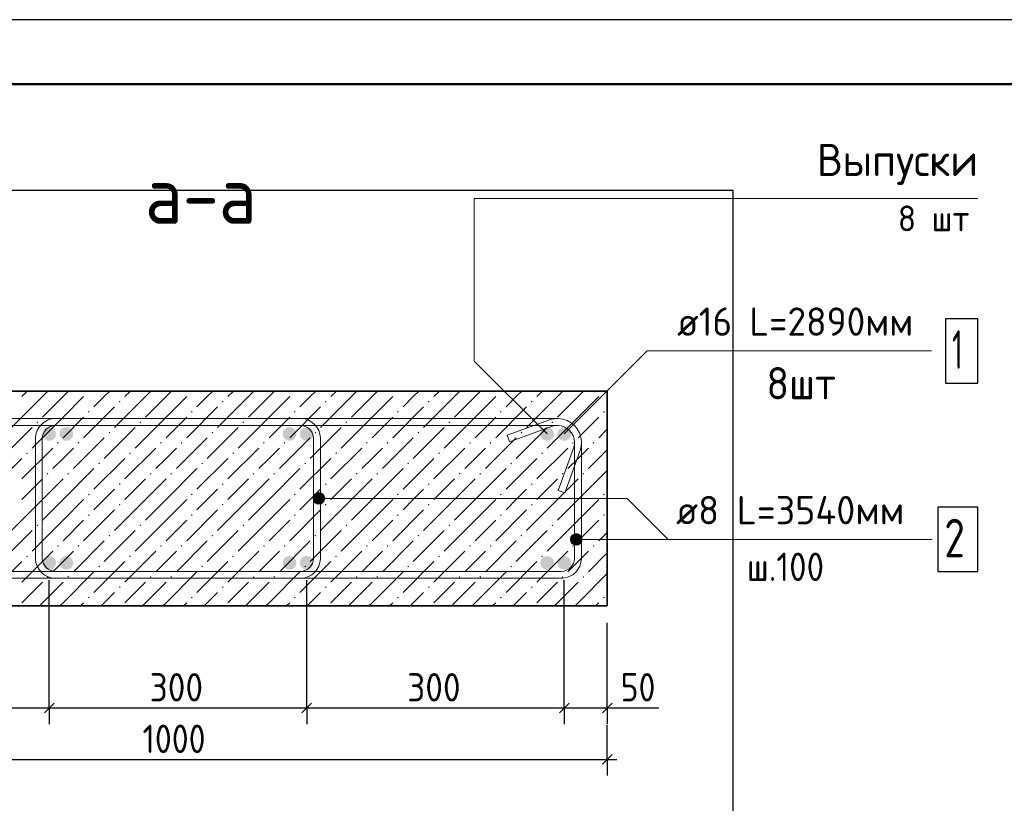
# Model space of a CAD drawing. Header units: millimetres. Extents: x 0 to 50400, y 0 to 35640.
# Tile 12 of 16: x 23775 to 32951, y 28343 to 35640. Entities that reach past the tile are written whole.
import ezdxf

# ---------------------------------------------------------------- set-up
doc = ezdxf.new("R2010")
doc.units = ezdxf.units.MM
doc.linetypes.add('______2', pattern=[324, 240, -84])
for name, color, linetype, lineweight in [('Standard', 7, 'Continuous', 25), ('Выпуски арматуры Г-обр.', 52, 'Continuous', 25), ('ЖБ Пилон', 7, 'Continuous', 35), ('Заголовок чертежа', 7, 'Continuous', 25), ('Позиционная метка диаметр_ шаг', 7, 'Continuous', 13), ('Позиционная метка линия выноска', 7, 'Continuous', 13)]:
    doc.layers.add(name, color=color, linetype=linetype, lineweight=lineweight)
doc.layers.add('Размерная выноска', color=7, linetype='Continuous')
doc.layers.add('Стена фоновая арматура Х1', color=7, linetype='______2', true_color=0xa0a0a0)
doc.layers.add('Стена Хомут', color=7, linetype='______2', true_color=0xa0a0a0)
doc.styles.add('ISOCPEUR', font='txt')

msp = doc.modelspace()

# ---------------------------------------------------------------- hatches: boundary and pattern name
at = {"layer": 'Выпуски арматуры Г-обр.', "linetype": 'Continuous', "lineweight": 13, "transparency": 33554687}
for points in [[(24273.7, 31782.4), (24268.9, 31806.9), (24255, 31827.6), (24234.2, 31841.5), (24209.7, 31846.4), (24185.2, 31841.5), (24164.5, 31827.6), (24150.6, 31806.9), (24145.7, 31782.4), (24150.6, 31757.9), (24164.5, 31737.1), (24185.2, 31723.3), (24209.7, 31718.4), (24234.2, 31723.3), (24255, 31737.1), (24268.9, 31757.9)], [(26353.7, 31782.4), (26348.9, 31806.9), (26335, 31827.6), (26314.2, 31841.5), (26289.7, 31846.4), (26265.2, 31841.5), (26244.5, 31827.6), (26230.6, 31806.9), (26225.7, 31782.4), (26230.6, 31757.9), (26244.5, 31737.1), (26265.2, 31723.3), (26289.7, 31718.4), (26314.2, 31723.3), (26335, 31737.1), (26348.9, 31757.9)], [(28753.7, 31782.4), (28748.9, 31806.9), (28735, 31827.6), (28714.2, 31841.5), (28689.7, 31846.4), (28665.2, 31841.5), (28644.5, 31827.6), (28630.6, 31806.9), (28625.7, 31782.4), (28630.6, 31757.9), (28644.5, 31737.1), (28665.2, 31723.3), (28689.7, 31718.4), (28714.2, 31723.3), (28735, 31737.1), (28748.9, 31757.9)], [(24273.7, 30582.4), (24268.9, 30606.9), (24255, 30627.6), (24234.2, 30641.5), (24209.7, 30646.4), (24185.2, 30641.5), (24164.5, 30627.6), (24150.6, 30606.9), (24145.7, 30582.4), (24150.6, 30557.9), (24164.5, 30537.1), (24185.2, 30523.3), (24209.7, 30518.4), (24234.2, 30523.3), (24255, 30537.1), (24268.9, 30557.9)], [(26353.7, 30582.4), (26348.9, 30606.9), (26335, 30627.6), (26314.2, 30641.5), (26289.7, 30646.4), (26265.2, 30641.5), (26244.5, 30627.6), (26230.6, 30606.9), (26225.7, 30582.4), (26230.6, 30557.9), (26244.5, 30537.1), (26265.2, 30523.3), (26289.7, 30518.4), (26314.2, 30523.3), (26335, 30537.1), (26348.9, 30557.9)], [(28753.7, 30582.4), (28748.9, 30606.9), (28735, 30627.6), (28714.2, 30641.5), (28689.7, 30646.4), (28665.2, 30641.5), (28644.5, 30627.6), (28630.6, 30606.9), (28625.7, 30582.4), (28630.6, 30557.9), (28644.5, 30537.1), (28665.2, 30523.3), (28689.7, 30518.4), (28714.2, 30523.3), (28735, 30537.1), (28748.9, 30557.9)]]:
    msp.add_hatch(color=7, dxfattribs=at).paths.add_polyline_path(points)
at = {"layer": 'ЖБ Пилон', "linetype": 'Continuous', "lineweight": 18, "transparency": 33554687}
for points in [[(24419, 32171.6), (24411.2, 32179.4), (24414.2, 32182.4), (24423.8, 32182.4), (24426.8, 32179.4)], [(25379, 32171.6), (25371.2, 32179.4), (25374.2, 32182.4), (25383.8, 32182.4), (25386.8, 32179.4)], [(26339, 32171.6), (26331.2, 32179.4), (26334.2, 32182.4), (26343.8, 32182.4), (26346.8, 32179.4)], [(27299, 32171.6), (27291.2, 32179.4), (27294.2, 32182.4), (27303.8, 32182.4), (27306.8, 32179.4)], [(28259, 32171.6), (28251.2, 32179.4), (28254.2, 32182.4), (28263.8, 32182.4), (28266.8, 32179.4)], [(29219, 32171.6), (29211.2, 32179.4), (29214.2, 32182.4), (29223.8, 32182.4), (29226.8, 32179.4)], [(24707, 32075.6), (24699.2, 32083.4), (24707, 32091.2), (24714.8, 32083.4)], [(25667, 32075.6), (25659.2, 32083.4), (25667, 32091.2), (25674.8, 32083.4)], [(26627, 32075.6), (26619.2, 32083.4), (26627, 32091.2), (26634.8, 32083.4)], [(27587, 32075.6), (27579.2, 32083.4), (27587, 32091.2), (27594.8, 32083.4)], [(28547, 32075.6), (28539.2, 32083.4), (28547, 32091.2), (28554.8, 32083.4)], [(24419, 31979.6), (24411.2, 31987.4), (24419, 31995.2), (24426.8, 31987.4)], [(25379, 31979.6), (25371.2, 31987.4), (25379, 31995.2), (25386.8, 31987.4)], [(26339, 31979.6), (26331.2, 31987.4), (26339, 31995.2), (26346.8, 31987.4)], [(27299, 31979.6), (27291.2, 31987.4), (27299, 31995.2), (27306.8, 31987.4)], [(28259, 31979.6), (28251.2, 31987.4), (28259, 31995.2), (28266.8, 31987.4)], [(29219, 31979.6), (29211.2, 31987.4), (29219, 31995.2), (29226.8, 31987.4)], [(23939, 31883.6), (23931.2, 31891.4), (23939, 31899.2), (23946.8, 31891.4)], [(24899, 31883.6), (24891.2, 31891.4), (24899, 31899.2), (24906.8, 31891.4)], [(25859, 31883.6), (25851.2, 31891.4), (25859, 31899.2), (25866.8, 31891.4)], [(26819, 31883.6), (26811.2, 31891.4), (26819, 31899.2), (26826.8, 31891.4)], [(27779, 31883.6), (27771.2, 31891.4), (27779, 31899.2), (27786.8, 31891.4)], [(28739, 31883.6), (28731.2, 31891.4), (28739, 31899.2), (28746.8, 31891.4)], [(24611, 31787.6), (24603.2, 31795.4), (24611, 31803.2), (24618.8, 31795.4)], [(25571, 31787.6), (25563.2, 31795.4), (25571, 31803.2), (25578.8, 31795.4)], [(26531, 31787.6), (26523.2, 31795.4), (26531, 31803.2), (26538.8, 31795.4)], [(27491, 31787.6), (27483.2, 31795.4), (27491, 31803.2), (27498.8, 31795.4)], [(28451, 31787.6), (28443.2, 31795.4), (28451, 31803.2), (28458.8, 31795.4)], [(24131, 31691.6), (24123.2, 31699.4), (24131, 31707.2), (24138.8, 31699.4)], [(24323, 31691.6), (24315.2, 31699.4), (24323, 31707.2), (24330.8, 31699.4)], [(25091, 31691.6), (25083.2, 31699.4), (25091, 31707.2), (25098.8, 31699.4)], [(25283, 31691.6), (25275.2, 31699.4), (25283, 31707.2), (25290.8, 31699.4)], [(26051, 31691.6), (26043.2, 31699.4), (26051, 31707.2), (26058.8, 31699.4)], [(26243, 31691.6), (26235.2, 31699.4), (26243, 31707.2), (26250.8, 31699.4)], [(27011, 31691.6), (27003.2, 31699.4), (27011, 31707.2), (27018.8, 31699.4)], [(27203, 31691.6), (27195.2, 31699.4), (27203, 31707.2), (27210.8, 31699.4)], [(27971, 31691.6), (27963.2, 31699.4), (27971, 31707.2), (27978.8, 31699.4)], [(28163, 31691.6), (28155.2, 31699.4), (28163, 31707.2), (28170.8, 31699.4)], [(28931, 31691.6), (28923.2, 31699.4), (28931, 31707.2), (28938.8, 31699.4)], [(29123, 31691.6), (29115.2, 31699.4), (29123, 31707.2), (29130.8, 31699.4)], [(23843, 31595.6), (23835.2, 31603.4), (23843, 31611.2), (23850.8, 31603.4)], [(24803, 31595.6), (24795.2, 31603.4), (24803, 31611.2), (24810.8, 31603.4)], [(25763, 31595.6), (25755.2, 31603.4), (25763, 31611.2), (25770.8, 31603.4)], [(26723, 31595.6), (26715.2, 31603.4), (26723, 31611.2), (26730.8, 31603.4)], [(27683, 31595.6), (27675.2, 31603.4), (27683, 31611.2), (27690.8, 31603.4)], [(28643, 31595.6), (28635.2, 31603.4), (28643, 31611.2), (28650.8, 31603.4)], [(24515, 31499.6), (24507.2, 31507.4), (24515, 31515.2), (24522.8, 31507.4)], [(25475, 31499.6), (25467.2, 31507.4), (25475, 31515.2), (25482.8, 31507.4)], [(26435, 31499.6), (26427.2, 31507.4), (26435, 31515.2), (26442.8, 31507.4)], [(27395, 31499.6), (27387.2, 31507.4), (27395, 31515.2), (27402.8, 31507.4)], [(28355, 31499.6), (28347.2, 31507.4), (28355, 31515.2), (28362.8, 31507.4)], [(24035, 31403.6), (24027.2, 31411.4), (24035, 31419.2), (24042.8, 31411.4)], [(24227, 31403.6), (24219.2, 31411.4), (24227, 31419.2), (24234.8, 31411.4)], [(24995, 31403.6), (24987.2, 31411.4), (24995, 31419.2), (25002.8, 31411.4)], [(25187, 31403.6), (25179.2, 31411.4), (25187, 31419.2), (25194.8, 31411.4)], [(25955, 31403.6), (25947.2, 31411.4), (25955, 31419.2), (25962.8, 31411.4)], [(26147, 31403.6), (26139.2, 31411.4), (26147, 31419.2), (26154.8, 31411.4)], [(26915, 31403.6), (26907.2, 31411.4), (26915, 31419.2), (26922.8, 31411.4)], [(27107, 31403.6), (27099.2, 31411.4), (27107, 31419.2), (27114.8, 31411.4)], [(27875, 31403.6), (27867.2, 31411.4), (27875, 31419.2), (27882.8, 31411.4)], [(28067, 31403.6), (28059.2, 31411.4), (28067, 31419.2), (28074.8, 31411.4)], [(28835, 31403.6), (28827.2, 31411.4), (28835, 31419.2), (28842.8, 31411.4)], [(29027, 31403.6), (29019.2, 31411.4), (29027, 31419.2), (29034.8, 31411.4)], [(24707, 31307.6), (24699.2, 31315.4), (24707, 31323.2), (24714.8, 31315.4)], [(25667, 31307.6), (25659.2, 31315.4), (25667, 31323.2), (25674.8, 31315.4)], [(26627, 31307.6), (26619.2, 31315.4), (26627, 31323.2), (26634.8, 31315.4)], [(27587, 31307.6), (27579.2, 31315.4), (27587, 31323.2), (27594.8, 31315.4)], [(28547, 31307.6), (28539.2, 31315.4), (28547, 31323.2), (28554.8, 31315.4)], [(24419, 31211.6), (24411.2, 31219.4), (24419, 31227.2), (24426.8, 31219.4)], [(25379, 31211.6), (25371.2, 31219.4), (25379, 31227.2), (25386.8, 31219.4)], [(26339, 31211.6), (26331.2, 31219.4), (26339, 31227.2), (26346.8, 31219.4)], [(27299, 31211.6), (27291.2, 31219.4), (27299, 31227.2), (27306.8, 31219.4)], [(28259, 31211.6), (28251.2, 31219.4), (28259, 31227.2), (28266.8, 31219.4)], [(29219, 31211.6), (29211.2, 31219.4), (29219, 31227.2), (29226.8, 31219.4)], [(24707, 31115.6), (24699.2, 31123.4), (24707, 31131.2), (24714.8, 31123.4)], [(25667, 31115.6), (25659.2, 31123.4), (25667, 31131.2), (25674.8, 31123.4)], [(26627, 31115.6), (26619.2, 31123.4), (26627, 31131.2), (26634.8, 31123.4)], [(27587, 31115.6), (27579.2, 31123.4), (27587, 31131.2), (27594.8, 31123.4)], [(28547, 31115.6), (28539.2, 31123.4), (28547, 31131.2), (28554.8, 31123.4)], [(24419, 31019.6), (24411.2, 31027.4), (24419, 31035.2), (24426.8, 31027.4)], [(25379, 31019.6), (25371.2, 31027.4), (25379, 31035.2), (25386.8, 31027.4)], [(26339, 31019.6), (26331.2, 31027.4), (26339, 31035.2), (26346.8, 31027.4)], [(27299, 31019.6), (27291.2, 31027.4), (27299, 31035.2), (27306.8, 31027.4)], [(28259, 31019.6), (28251.2, 31027.4), (28259, 31035.2), (28266.8, 31027.4)], [(29219, 31019.6), (29211.2, 31027.4), (29219, 31035.2), (29226.8, 31027.4)], [(23939, 30923.6), (23931.2, 30931.4), (23939, 30939.2), (23946.8, 30931.4)], [(24899, 30923.6), (24891.2, 30931.4), (24899, 30939.2), (24906.8, 30931.4)], [(25859, 30923.6), (25851.2, 30931.4), (25859, 30939.2), (25866.8, 30931.4)], [(26819, 30923.6), (26811.2, 30931.4), (26819, 30939.2), (26826.8, 30931.4)], [(27779, 30923.6), (27771.2, 30931.4), (27779, 30939.2), (27786.8, 30931.4)], [(28739, 30923.6), (28731.2, 30931.4), (28739, 30939.2), (28746.8, 30931.4)], [(24611, 30827.6), (24603.2, 30835.4), (24611, 30843.2), (24618.8, 30835.4)], [(25571, 30827.6), (25563.2, 30835.4), (25571, 30843.2), (25578.8, 30835.4)], [(26531, 30827.6), (26523.2, 30835.4), (26531, 30843.2), (26538.8, 30835.4)], [(27491, 30827.6), (27483.2, 30835.4), (27491, 30843.2), (27498.8, 30835.4)], [(28451, 30827.6), (28443.2, 30835.4), (28451, 30843.2), (28458.8, 30835.4)], [(24131, 30731.6), (24123.2, 30739.4), (24131, 30747.2), (24138.8, 30739.4)], [(24323, 30731.6), (24315.2, 30739.4), (24323, 30747.2), (24330.8, 30739.4)], [(25091, 30731.6), (25083.2, 30739.4), (25091, 30747.2), (25098.8, 30739.4)], [(25283, 30731.6), (25275.2, 30739.4), (25283, 30747.2), (25290.8, 30739.4)], [(26051, 30731.6), (26043.2, 30739.4), (26051, 30747.2), (26058.8, 30739.4)], [(26243, 30731.6), (26235.2, 30739.4), (26243, 30747.2), (26250.8, 30739.4)], [(27011, 30731.6), (27003.2, 30739.4), (27011, 30747.2), (27018.8, 30739.4)], [(27203, 30731.6), (27195.2, 30739.4), (27203, 30747.2), (27210.8, 30739.4)], [(27971, 30731.6), (27963.2, 30739.4), (27971, 30747.2), (27978.8, 30739.4)], [(28163, 30731.6), (28155.2, 30739.4), (28163, 30747.2), (28170.8, 30739.4)], [(28931, 30731.6), (28923.2, 30739.4), (28931, 30747.2), (28938.8, 30739.4)], [(29123, 30731.6), (29115.2, 30739.4), (29123, 30747.2), (29130.8, 30739.4)], [(23843, 30635.6), (23835.2, 30643.4), (23843, 30651.2), (23850.8, 30643.4)], [(24803, 30635.6), (24795.2, 30643.4), (24803, 30651.2), (24810.8, 30643.4)], [(25763, 30635.6), (25755.2, 30643.4), (25763, 30651.2), (25770.8, 30643.4)], [(26723, 30635.6), (26715.2, 30643.4), (26723, 30651.2), (26730.8, 30643.4)], [(27683, 30635.6), (27675.2, 30643.4), (27683, 30651.2), (27690.8, 30643.4)], [(28643, 30635.6), (28635.2, 30643.4), (28643, 30651.2), (28650.8, 30643.4)], [(24515, 30539.6), (24507.2, 30547.4), (24515, 30555.2), (24522.8, 30547.4)], [(25475, 30539.6), (25467.2, 30547.4), (25475, 30555.2), (25482.8, 30547.4)], [(26435, 30539.6), (26427.2, 30547.4), (26435, 30555.2), (26442.8, 30547.4)], [(27395, 30539.6), (27387.2, 30547.4), (27395, 30555.2), (27402.8, 30547.4)], [(28355, 30539.6), (28347.2, 30547.4), (28355, 30555.2), (28362.8, 30547.4)], [(24035, 30443.6), (24027.2, 30451.4), (24035, 30459.2), (24042.8, 30451.4)], [(24227, 30443.6), (24219.2, 30451.4), (24227, 30459.2), (24234.8, 30451.4)], [(24995, 30443.6), (24987.2, 30451.4), (24995, 30459.2), (25002.8, 30451.4)], [(25187, 30443.6), (25179.2, 30451.4), (25187, 30459.2), (25194.8, 30451.4)], [(25955, 30443.6), (25947.2, 30451.4), (25955, 30459.2), (25962.8, 30451.4)], [(26147, 30443.6), (26139.2, 30451.4), (26147, 30459.2), (26154.8, 30451.4)], [(26915, 30443.6), (26907.2, 30451.4), (26915, 30459.2), (26922.8, 30451.4)], [(27107, 30443.6), (27099.2, 30451.4), (27107, 30459.2), (27114.8, 30451.4)], [(27875, 30443.6), (27867.2, 30451.4), (27875, 30459.2), (27882.8, 30451.4)], [(28067, 30443.6), (28059.2, 30451.4), (28067, 30459.2), (28074.8, 30451.4)], [(28835, 30443.6), (28827.2, 30451.4), (28835, 30459.2), (28842.8, 30451.4)], [(29027, 30443.6), (29019.2, 30451.4), (29027, 30459.2), (29034.8, 30451.4)], [(24707, 30347.6), (24699.2, 30355.4), (24707, 30363.2), (24714.8, 30355.4)], [(25667, 30347.6), (25659.2, 30355.4), (25667, 30363.2), (25674.8, 30355.4)], [(26627, 30347.6), (26619.2, 30355.4), (26627, 30363.2), (26634.8, 30355.4)], [(27587, 30347.6), (27579.2, 30355.4), (27587, 30363.2), (27594.8, 30355.4)], [(28547, 30347.6), (28539.2, 30355.4), (28547, 30363.2), (28554.8, 30355.4)], [(24419, 30251.6), (24411.2, 30259.4), (24419, 30267.2), (24426.8, 30259.4)], [(25379, 30251.6), (25371.2, 30259.4), (25379, 30267.2), (25386.8, 30259.4)], [(26339, 30251.6), (26331.2, 30259.4), (26339, 30267.2), (26346.8, 30259.4)], [(27299, 30251.6), (27291.2, 30259.4), (27299, 30267.2), (27306.8, 30259.4)], [(28259, 30251.6), (28251.2, 30259.4), (28259, 30267.2), (28266.8, 30259.4)], [(29219, 30251.6), (29211.2, 30259.4), (29219, 30267.2), (29226.8, 30259.4)]]:
    msp.add_hatch(color=7, dxfattribs=at).paths.add_polyline_path(points, flags=16)
at = {"layer": 'Позиционная метка линия выноска', "linetype": 'Continuous', "lineweight": 13, "transparency": 33554687}
for points in [[(26516.6, 31155.4), (26516.6, 31209.4), (26509, 31182.4)], [(26516.6, 31209.4), (26536, 31135.9), (26536, 31228.8)], [(26516.6, 31209.4), (26516.6, 31155.4), (26536, 31135.9)], [(26536, 31228.8), (26563, 31128.4), (26563, 31236.4)], [(26536, 31228.8), (26536, 31135.9), (26563, 31128.4)], [(26563, 31236.4), (26563, 31128.4), (26590, 31135.9)], [(26563, 31236.4), (26590, 31135.9), (26590, 31228.8)], [(26590, 31228.8), (26590, 31135.9), (26609.4, 31155.4)], [(26590, 31228.8), (26609.4, 31155.4), (26609.4, 31209.4)], [(26609.4, 31209.4), (26609.4, 31155.4), (26617, 31182.4)], [(28915.3, 30827.4), (28934.7, 30754), (28934.7, 30846.9)], [(28934.7, 30846.9), (28961.7, 30746.5), (28961.7, 30854.5)], [(28934.7, 30846.9), (28934.7, 30754), (28961.7, 30746.5)], [(28961.7, 30854.5), (28961.7, 30746.5), (28988.7, 30754)], [(28961.7, 30854.5), (28988.7, 30754), (28988.7, 30846.9)], [(28988.7, 30846.9), (28988.7, 30754), (29008.2, 30773.5)], [(28988.7, 30846.9), (29008.2, 30773.5), (29008.2, 30827.4)], [(28915.3, 30773.5), (28915.3, 30827.4), (28907.7, 30800.4)], [(28915.3, 30827.4), (28915.3, 30773.5), (28934.7, 30754)], [(29008.2, 30827.4), (29008.2, 30773.5), (29015.7, 30800.4)]]:
    msp.add_hatch(color=7, dxfattribs=at).paths.add_polyline_path(points)
at = {"layer": 'Стена фоновая арматура Х1', "linetype": 'Continuous', "lineweight": 18, "transparency": 33554687}
for points in [[(24113.7, 31782.4), (24108.9, 31806.9), (24095, 31827.6), (24074.2, 31841.5), (24049.7, 31846.4), (24025.2, 31841.5), (24004.5, 31827.6), (23990.6, 31806.9), (23985.7, 31782.4), (23990.6, 31757.9), (24004.5, 31737.1), (24025.2, 31723.3), (24049.7, 31718.4), (24074.2, 31723.3), (24095, 31737.1), (24108.9, 31757.9)], [(26513.7, 31782.4), (26508.9, 31806.9), (26495, 31827.6), (26474.2, 31841.5), (26449.7, 31846.4), (26425.2, 31841.5), (26404.5, 31827.6), (26390.6, 31806.9), (26385.7, 31782.4), (26390.6, 31757.9), (26404.5, 31737.1), (26425.2, 31723.3), (26449.7, 31718.4), (26474.2, 31723.3), (26495, 31737.1), (26508.9, 31757.9)], [(28913.7, 31782.4), (28908.9, 31806.9), (28895, 31827.6), (28874.2, 31841.5), (28849.7, 31846.4), (28825.2, 31841.5), (28804.5, 31827.6), (28790.6, 31806.9), (28785.7, 31782.4), (28790.6, 31757.9), (28804.5, 31737.1), (28825.2, 31723.3), (28849.7, 31718.4), (28874.2, 31723.3), (28895, 31737.1), (28908.9, 31757.9)], [(24113.7, 30582.4), (24108.9, 30606.9), (24095, 30627.6), (24074.2, 30641.5), (24049.7, 30646.4), (24025.2, 30641.5), (24004.5, 30627.6), (23990.6, 30606.9), (23985.7, 30582.4), (23990.6, 30557.9), (24004.5, 30537.1), (24025.2, 30523.3), (24049.7, 30518.4), (24074.2, 30523.3), (24095, 30537.1), (24108.9, 30557.9)], [(26513.7, 30582.4), (26508.9, 30606.9), (26495, 30627.6), (26474.2, 30641.5), (26449.7, 30646.4), (26425.2, 30641.5), (26404.5, 30627.6), (26390.6, 30606.9), (26385.7, 30582.4), (26390.6, 30557.9), (26404.5, 30537.1), (26425.2, 30523.3), (26449.7, 30518.4), (26474.2, 30523.3), (26495, 30537.1), (26508.9, 30557.9)], [(28913.7, 30582.4), (28908.9, 30606.9), (28895, 30627.6), (28874.2, 30641.5), (28849.7, 30646.4), (28825.2, 30641.5), (28804.5, 30627.6), (28790.6, 30606.9), (28785.7, 30582.4), (28790.6, 30557.9), (28804.5, 30537.1), (28825.2, 30523.3), (28849.7, 30518.4), (28874.2, 30523.3), (28895, 30537.1), (28908.9, 30557.9)]]:
    msp.add_hatch(color=7, dxfattribs=at).paths.add_polyline_path(points)

# ---------------------------------------------------------------- linework, layer by layer
at = {"layer": 'Standard', "color": 7, "linetype": 'Continuous', "lineweight": -3, "transparency": 33554687}
for p, q in [((24049.7, 29231.4), (24049.7, 29381.4)), ((26449.7, 29231.4), (26449.7, 29381.4)), ((28849.7, 29231.4), (28849.7, 29381.4)), ((29249.7, 29231.4), (29249.7, 29381.4)), ((21649.7, 29231.4), (24049.7, 29231.4)), ((24049.7, 29231.4), (24049.7, 29081.4)), ((24049.7, 29231.4), (26449.7, 29231.4)), ((26449.7, 29231.4), (26449.7, 29081.4)), ((26449.7, 29231.4), (28849.7, 29231.4)), ((28849.7, 29231.4), (28849.7, 29081.4)), ((28849.7, 29231.4), (29249.7, 29231.4)), ((29249.7, 29231.4), (29249.7, 29081.4)), ((29249.7, 29231.4), (29339.7, 29231.4)), ((29249.7, 28751.4), (29249.7, 29071.4)), ((29249.7, 28751.4), (29249.7, 28901.4)), ((21249.7, 28751.4), (29249.7, 28751.4)), ((29249.7, 28751.4), (29249.7, 28601.4)), ((29249.7, 28751.4), (29339.7, 28751.4))]:
    msp.add_line(p, q, dxfattribs=at)
at = {"layer": 'Standard', "color": 7, "linetype": 'Continuous', "lineweight": 25, "transparency": 33554687}
for p, q in [((24004.7, 29186.4), (24094.7, 29276.4)), ((26404.7, 29186.4), (26494.7, 29276.4)), ((28804.7, 29186.4), (28894.7, 29276.4)), ((29204.7, 29186.4), (29294.7, 29276.4)), ((29204.7, 28706.4), (29294.7, 28796.4))]:
    msp.add_line(p, q, dxfattribs=at)
msp.add_lwpolyline([(0, 0), (50400, 0), (50400, 35640), (0, 35640), (0, 0)], close=True, dxfattribs=at)
at = {"layer": 'Standard', "color": 7, "linetype": 'Continuous', "lineweight": 50, "transparency": 33554687}
msp.add_lwpolyline([(2400, 35040), (49800, 35040), (49800, 600), (2400, 600), (2400, 35040)], close=True, dxfattribs=at)
at = {"layer": 'Standard', "color": 254, "linetype": 'Continuous', "lineweight": -3, "true_color": 0xc4c4ff, "transparency": 33554687}
msp.add_lwpolyline([(30423.3, 26478.1), (30423.3, 34048.5), (20095.3, 34048.5), (20095.3, 26478.1), (30423.3, 26478.1)], dxfattribs=at)
at = {"layer": 'Standard', "color": 7, "linetype": 'Continuous', "lineweight": 13, "transparency": 33554687}
msp.add_lwpolyline([(28689.7, 31782.4), (28010.9, 32461.2), (28010.9, 33976), (32703.3, 33976)], dxfattribs=at)
at = {"layer": 'Standard', "color": 7, "linetype": 'Continuous', "lineweight": -3, "transparency": 33554687}
for points in [[(24049.7, 29231.4), (24049.7, 29251.8), (24049.7, 29251.8), (24049.7, 29251.8), (24049.7, 29251.8), (24049.7, 29251.8), (24049.7, 29251.8), (24049.7, 30422.4)], [(26449.7, 29231.4), (26449.7, 29251.8), (26449.7, 29251.8), (26449.7, 29251.8), (26449.7, 29251.8), (26449.7, 30422.4)], [(28849.7, 29231.4), (28849.7, 29251.8), (28849.7, 29251.8), (28849.7, 30422.4)], [(29249.7, 29231.4), (29249.7, 29251.8), (29249.7, 29251.8), (29249.7, 30022.4)]]:
    msp.add_lwpolyline(points, dxfattribs=at)
at = {"layer": 'ЖБ Пилон', "color": 7, "linetype": 'Continuous', "lineweight": 35, "transparency": 33554687}
for p, q in [((29249.7, 32182.4), (21249.7, 32182.4)), ((29249.7, 30182.4), (29249.7, 32182.4)), ((21249.7, 30182.4), (29249.7, 30182.4))]:
    msp.add_line(p, q, dxfattribs=at)
at = {"layer": 'ЖБ Пилон', "color": 9, "linetype": 'Continuous', "lineweight": 18, "true_color": 0xc7c7c7, "transparency": 33554687}
for p, q in [((23987, 32131.4), (23699, 31843.4)), ((23795, 32131.4), (23846, 32182.4)), ((23987, 32131.4), (24038, 32182.4)), ((23987, 31939.4), (24179, 32131.4)), ((24179, 32131.4), (24230, 32182.4)), ((24179, 31939.4), (24371, 32131.4)), ((24563, 32131.4), (24467, 32035.4)), ((24614, 32182.4), (24563, 32131.4)), ((24947, 32131.4), (24659, 31843.4)), ((24755, 32131.4), (24806, 32182.4)), ((24947, 32131.4), (24998, 32182.4)), ((24947, 31939.4), (25139, 32131.4)), ((25139, 32131.4), (25190, 32182.4)), ((25139, 31939.4), (25331, 32131.4)), ((25523, 32131.4), (25427, 32035.4)), ((25574, 32182.4), (25523, 32131.4)), ((25907, 32131.4), (25619, 31843.4)), ((25715, 32131.4), (25766, 32182.4)), ((25907, 32131.4), (25958, 32182.4)), ((25907, 31939.4), (26099, 32131.4)), ((26099, 32131.4), (26150, 32182.4)), ((26099, 31939.4), (26291, 32131.4)), ((26483, 32131.4), (26387, 32035.4)), ((26534, 32182.4), (26483, 32131.4)), ((26867, 32131.4), (26579, 31843.4)), ((26675, 32131.4), (26726, 32182.4)), ((26867, 32131.4), (26918, 32182.4)), ((26867, 31939.4), (27059, 32131.4)), ((27059, 32131.4), (27110, 32182.4)), ((27059, 31939.4), (27251, 32131.4)), ((27443, 32131.4), (27347, 32035.4)), ((27494, 32182.4), (27443, 32131.4)), ((27827, 32131.4), (27539, 31843.4)), ((27635, 32131.4), (27686, 32182.4)), ((27827, 32131.4), (27878, 32182.4)), ((27827, 31939.4), (28019, 32131.4)), ((28019, 32131.4), (28070, 32182.4)), ((28019, 31939.4), (28211, 32131.4)), ((28403, 32131.4), (28307, 32035.4)), ((28454, 32182.4), (28403, 32131.4)), ((28787, 32131.4), (28499, 31843.4)), ((28595, 32131.4), (28646, 32182.4)), ((28787, 32131.4), (28838, 32182.4)), ((28787, 31939.4), (28979, 32131.4)), ((28979, 32131.4), (29030, 32182.4)), ((28979, 31939.4), (29171, 32131.4)), ((24371, 31747.4), (24659, 32035.4)), ((25331, 31747.4), (25619, 32035.4)), ((26291, 31747.4), (26579, 32035.4)), ((27251, 31747.4), (27539, 32035.4)), ((28211, 31747.4), (28499, 32035.4)), ((24179, 31939.4), (23891, 31651.4)), ((24179, 31747.4), (24371, 31939.4)), ((25139, 31939.4), (24851, 31651.4)), ((25139, 31747.4), (25331, 31939.4)), ((26099, 31939.4), (25811, 31651.4)), ((26099, 31747.4), (26291, 31939.4)), ((27059, 31939.4), (26771, 31651.4)), ((27059, 31747.4), (27251, 31939.4)), ((28019, 31939.4), (27731, 31651.4)), ((28019, 31747.4), (28211, 31939.4)), ((28979, 31939.4), (28691, 31651.4)), ((28979, 31747.4), (29171, 31939.4)), ((23603, 31555.4), (23891, 31843.4)), ((24563, 31555.4), (24851, 31843.4)), ((25523, 31555.4), (25811, 31843.4)), ((26483, 31555.4), (26771, 31843.4)), ((27443, 31555.4), (27731, 31843.4)), ((28403, 31555.4), (28691, 31843.4)), ((29171, 31747.4), (29249.7, 31826.1)), ((24275, 31459.4), (24563, 31747.4)), ((25235, 31459.4), (25523, 31747.4)), ((26195, 31459.4), (26483, 31747.4)), ((27155, 31459.4), (27443, 31747.4)), ((28115, 31459.4), (28403, 31747.4)), ((23795, 31363.4), (24083, 31651.4)), ((24275, 31651.4), (24179, 31555.4)), ((24755, 31363.4), (25043, 31651.4)), ((25235, 31651.4), (25139, 31555.4)), ((25715, 31363.4), (26003, 31651.4)), ((26195, 31651.4), (26099, 31555.4)), ((26675, 31363.4), (26963, 31651.4)), ((27155, 31651.4), (27059, 31555.4)), ((27635, 31363.4), (27923, 31651.4)), ((28115, 31651.4), (28019, 31555.4)), ((28595, 31363.4), (28883, 31651.4)), ((29075, 31651.4), (28979, 31555.4)), ((29075, 31459.4), (29249.7, 31634.1)), ((23507, 31267.4), (23795, 31555.4)), ((24179, 31555.4), (24083, 31459.4)), ((24467, 31267.4), (24755, 31555.4)), ((25139, 31555.4), (25043, 31459.4)), ((25427, 31267.4), (25715, 31555.4)), ((26099, 31555.4), (26003, 31459.4)), ((26387, 31267.4), (26675, 31555.4)), ((27059, 31555.4), (26963, 31459.4)), ((27347, 31267.4), (27635, 31555.4)), ((28019, 31555.4), (27923, 31459.4)), ((28307, 31267.4), (28595, 31555.4)), ((28979, 31555.4), (28883, 31459.4)), ((24179, 31171.4), (24467, 31459.4)), ((25139, 31171.4), (25427, 31459.4)), ((26099, 31171.4), (26387, 31459.4)), ((27059, 31171.4), (27347, 31459.4)), ((28019, 31171.4), (28307, 31459.4)), ((28979, 31171.4), (29249.7, 31442.1)), ((23795, 31171.4), (23987, 31363.4)), ((23987, 31171.4), (24179, 31363.4)), ((24755, 31171.4), (24947, 31363.4)), ((24947, 31171.4), (25139, 31363.4)), ((25715, 31171.4), (25907, 31363.4)), ((25907, 31171.4), (26099, 31363.4)), ((26675, 31171.4), (26867, 31363.4)), ((26867, 31171.4), (27059, 31363.4)), ((27635, 31171.4), (27827, 31363.4)), ((27827, 31171.4), (28019, 31363.4)), ((28595, 31171.4), (28787, 31363.4)), ((28787, 31171.4), (28979, 31363.4)), ((24659, 31267.4), (24563, 31171.4)), ((25619, 31267.4), (25523, 31171.4)), ((26579, 31267.4), (26483, 31171.4)), ((27539, 31267.4), (27443, 31171.4)), ((28499, 31267.4), (28403, 31171.4)), ((23987, 31171.4), (23699, 30883.4)), ((23987, 30979.4), (24179, 31171.4)), ((24179, 30979.4), (24371, 31171.4)), ((24563, 31171.4), (24467, 31075.4)), ((24947, 31171.4), (24659, 30883.4)), ((24947, 30979.4), (25139, 31171.4)), ((25139, 30979.4), (25331, 31171.4)), ((25523, 31171.4), (25427, 31075.4)), ((25907, 31171.4), (25619, 30883.4)), ((25907, 30979.4), (26099, 31171.4)), ((26099, 30979.4), (26291, 31171.4)), ((26483, 31171.4), (26387, 31075.4)), ((26867, 31171.4), (26579, 30883.4)), ((26867, 30979.4), (27059, 31171.4)), ((27059, 30979.4), (27251, 31171.4)), ((27443, 31171.4), (27347, 31075.4)), ((27827, 31171.4), (27539, 30883.4)), ((27827, 30979.4), (28019, 31171.4)), ((28019, 30979.4), (28211, 31171.4)), ((28403, 31171.4), (28307, 31075.4)), ((28787, 31171.4), (28499, 30883.4)), ((28787, 30979.4), (28979, 31171.4)), ((28979, 30979.4), (29171, 31171.4)), ((24371, 30787.4), (24659, 31075.4)), ((25331, 30787.4), (25619, 31075.4)), ((26291, 30787.4), (26579, 31075.4)), ((27251, 30787.4), (27539, 31075.4)), ((28211, 30787.4), (28499, 31075.4)), ((24179, 30979.4), (23891, 30691.4)), ((24179, 30787.4), (24371, 30979.4)), ((25139, 30979.4), (24851, 30691.4)), ((25139, 30787.4), (25331, 30979.4)), ((26099, 30979.4), (25811, 30691.4)), ((26099, 30787.4), (26291, 30979.4)), ((27059, 30979.4), (26771, 30691.4)), ((27059, 30787.4), (27251, 30979.4)), ((28019, 30979.4), (27731, 30691.4)), ((28019, 30787.4), (28211, 30979.4)), ((28979, 30979.4), (28691, 30691.4)), ((28979, 30787.4), (29171, 30979.4)), ((23603, 30595.4), (23891, 30883.4)), ((24563, 30595.4), (24851, 30883.4)), ((25523, 30595.4), (25811, 30883.4)), ((26483, 30595.4), (26771, 30883.4)), ((27443, 30595.4), (27731, 30883.4)), ((28403, 30595.4), (28691, 30883.4)), ((29171, 30787.4), (29249.7, 30866.1)), ((24275, 30499.4), (24563, 30787.4)), ((25235, 30499.4), (25523, 30787.4)), ((26195, 30499.4), (26483, 30787.4)), ((27155, 30499.4), (27443, 30787.4)), ((28115, 30499.4), (28403, 30787.4)), ((23795, 30403.4), (24083, 30691.4)), ((24275, 30691.4), (24179, 30595.4)), ((24755, 30403.4), (25043, 30691.4)), ((25235, 30691.4), (25139, 30595.4)), ((25715, 30403.4), (26003, 30691.4)), ((26195, 30691.4), (26099, 30595.4)), ((26675, 30403.4), (26963, 30691.4)), ((27155, 30691.4), (27059, 30595.4)), ((27635, 30403.4), (27923, 30691.4)), ((28115, 30691.4), (28019, 30595.4)), ((28595, 30403.4), (28883, 30691.4)), ((29075, 30691.4), (28979, 30595.4)), ((29075, 30499.4), (29249.7, 30674.1)), ((23507, 30307.4), (23795, 30595.4)), ((24179, 30595.4), (24083, 30499.4)), ((24467, 30307.4), (24755, 30595.4)), ((25139, 30595.4), (25043, 30499.4)), ((25427, 30307.4), (25715, 30595.4)), ((26099, 30595.4), (26003, 30499.4)), ((26387, 30307.4), (26675, 30595.4)), ((27059, 30595.4), (26963, 30499.4)), ((27347, 30307.4), (27635, 30595.4)), ((28019, 30595.4), (27923, 30499.4)), ((28307, 30307.4), (28595, 30595.4)), ((28979, 30595.4), (28883, 30499.4)), ((24179, 30211.4), (24467, 30499.4)), ((25139, 30211.4), (25427, 30499.4)), ((26099, 30211.4), (26387, 30499.4)), ((27059, 30211.4), (27347, 30499.4)), ((28019, 30211.4), (28307, 30499.4)), ((28979, 30211.4), (29249.7, 30482.1)), ((23795, 30211.4), (23987, 30403.4)), ((23987, 30211.4), (24179, 30403.4)), ((24755, 30211.4), (24947, 30403.4)), ((24947, 30211.4), (25139, 30403.4)), ((25715, 30211.4), (25907, 30403.4)), ((25907, 30211.4), (26099, 30403.4)), ((26675, 30211.4), (26867, 30403.4)), ((26867, 30211.4), (27059, 30403.4)), ((27635, 30211.4), (27827, 30403.4)), ((27827, 30211.4), (28019, 30403.4)), ((28595, 30211.4), (28787, 30403.4)), ((28787, 30211.4), (28979, 30403.4)), ((24659, 30307.4), (24563, 30211.4)), ((25619, 30307.4), (25523, 30211.4)), ((26579, 30307.4), (26483, 30211.4)), ((27539, 30307.4), (27443, 30211.4)), ((28499, 30307.4), (28403, 30211.4)), ((23987, 30211.4), (23958, 30182.4)), ((24150, 30182.4), (24179, 30211.4)), ((24342, 30182.4), (24371, 30211.4)), ((24563, 30211.4), (24534, 30182.4)), ((24947, 30211.4), (24918, 30182.4)), ((25110, 30182.4), (25139, 30211.4)), ((25302, 30182.4), (25331, 30211.4)), ((25523, 30211.4), (25494, 30182.4)), ((25907, 30211.4), (25878, 30182.4)), ((26070, 30182.4), (26099, 30211.4)), ((26262, 30182.4), (26291, 30211.4)), ((26483, 30211.4), (26454, 30182.4)), ((26867, 30211.4), (26838, 30182.4)), ((27030, 30182.4), (27059, 30211.4)), ((27222, 30182.4), (27251, 30211.4)), ((27443, 30211.4), (27414, 30182.4)), ((27827, 30211.4), (27798, 30182.4)), ((27990, 30182.4), (28019, 30211.4)), ((28182, 30182.4), (28211, 30211.4)), ((28403, 30211.4), (28374, 30182.4)), ((28787, 30211.4), (28758, 30182.4)), ((28950, 30182.4), (28979, 30211.4)), ((29142, 30182.4), (29171, 30211.4))]:
    msp.add_line(p, q, dxfattribs=at)
at = {"layer": 'Позиционная метка линия выноска', "color": 7, "linetype": 'Continuous', "lineweight": 13, "transparency": 33554687}
for p, q in [((28849.7, 31782.4), (29623.3, 32556)), ((29623.3, 32556), (32271.3, 32556)), ((26563, 31236.4), (26563, 31236.4)), ((26509, 31182.4), (26509, 31182.4)), ((26563, 31182.4), (29435, 31182.4)), ((26563, 31128.4), (26563, 31128.4)), ((26617, 31182.4), (26617, 31182.4)), ((29435, 31182.4), (29816.9, 30800.4)), ((28961.7, 30854.5), (28961.7, 30854.5)), ((28907.7, 30800.4), (28907.7, 30800.4)), ((28961.7, 30800.4), (32278.3, 30800.4)), ((28961.7, 30746.5), (28961.7, 30746.5)), ((29015.7, 30800.4), (29015.7, 30800.4))]:
    msp.add_line(p, q, dxfattribs=at)
for centre in [(26563, 31182.4), (28961.7, 30800.4)]:
    msp.add_circle(centre, 54, dxfattribs=at)
at = {"layer": 'Размерная выноска', "color": 7, "linetype": 'Continuous', "lineweight": -3, "transparency": 33554687}
msp.add_line((29249.7, 29231.4), (29729.7, 29231.4), dxfattribs=at)
at = {"layer": 'Стена фоновая арматура Х1', "color": 7, "linetype": 'Continuous', "lineweight": 25, "transparency": 33554687}
msp.add_lwpolyline([(32403.3, 32256), (32703.3, 32256), (32703.3, 32856), (32403.3, 32856), (32403.3, 32256)], dxfattribs=at)
at = {"layer": 'Стена Хомут', "color": 36, "linetype": 'Continuous', "lineweight": 13, "true_color": 0x6e3c1e, "transparency": 33554687}
for points in [[(21703.2, 31926.4), (26398, 31926.4), (26430.8, 31921.8), (26465, 31910.5), (26496.5, 31892.9), (26522.5, 31871.2), (26544.2, 31845.2), (26561.9, 31813.7), (26573.2, 31779.5), (26577.7, 31746.6), (26577.7, 30618.1), (26573.2, 30585.3), (26561.9, 30551.1), (26544.2, 30519.6), (26522.5, 30493.6), (26496.5, 30471.9), (26465, 30454.2), (26430.8, 30443), (26398, 30438.4), (21669.5, 30438.4)], [(21673.9, 30502.4), (26393.5, 30502.4), (26416.2, 30505.5), (26439.1, 30513.1), (26460.1, 30524.8), (26477.1, 30539), (26491.3, 30556), (26503, 30577), (26510.6, 30599.9), (26513.7, 30622.6), (26513.7, 31742.2), (26510.6, 31764.9), (26503, 31787.8), (26491.3, 31808.7), (26477.1, 31825.7), (26460.1, 31840), (26439.1, 31851.7), (26416.2, 31859.2), (26393.5, 31862.4), (21707.6, 31862.4)], [(28318.2, 31770.6), (28711.3, 31913.7), (28719.9, 31916.5), (28728.8, 31919), (28737.8, 31921.2), (28746.8, 31923), (28755.9, 31924.4), (28765.1, 31925.4), (28774.3, 31926.1), (28783.4, 31926.4), (28796.3, 31926.4), (28835.4, 31921), (28876, 31907.6), (28913.4, 31886.6), (28944.2, 31860.9), (28969.9, 31830.1), (28990.9, 31792.7), (29004.3, 31752), (29009.7, 31713), (29009.7, 30618.1), (29005.2, 30585.3), (28993.9, 30551.1), (28976.2, 30519.6), (28954.5, 30493.6), (28928.5, 30471.9), (28897, 30454.2), (28862.8, 30443), (28830, 30438.4), (24101.5, 30438.4), (24068.7, 30443), (24034.4, 30454.2), (24002.9, 30471.9), (23976.9, 30493.6), (23955.2, 30519.6), (23937.6, 30551.1), (23926.3, 30585.3), (23921.7, 30618.1), (23921.7, 31746.6), (23926.3, 31779.5), (23937.6, 31813.7), (23955.2, 31845.2), (23976.9, 31871.2), (24002.9, 31892.9), (24034.4, 31910.5), (24068.7, 31921.8), (24101.5, 31926.4), (28796.3, 31926.4), (28835.4, 31921), (28876, 31907.6), (28913.4, 31886.6), (28944.2, 31860.9), (28969.9, 31830.1), (28990.9, 31792.7), (29004.3, 31752), (29009.7, 31713), (29009.7, 31700), (29009.4, 31691), (29008.8, 31681.8), (29007.8, 31672.6), (29006.3, 31663.5), (29004.5, 31654.5), (29002.4, 31645.5), (28999.9, 31636.6), (28997, 31628), (28853.9, 31234.9), (28793.8, 31256.8), (28936.5, 31648.9), (28938.7, 31655.4), (28940.5, 31661.7), (28942, 31668.1), (28943.3, 31674.6), (28944.3, 31681.1), (28945, 31687.7), (28945.5, 31694.3), (28945.7, 31701), (28945.7, 31708.5), (28941.7, 31737.5), (28932, 31766.8), (28917, 31793.6), (28898.8, 31815.4), (28876.9, 31833.7), (28850.1, 31848.7), (28820.8, 31858.4), (28791.9, 31862.4), (24105.9, 31862.4), (24083.2, 31859.2), (24060.3, 31851.7), (24039.4, 31840), (24022.4, 31825.7), (24008.2, 31808.7), (23996.4, 31787.8), (23988.9, 31764.9), (23985.7, 31742.2), (23985.7, 30622.6), (23988.9, 30599.9), (23996.4, 30577), (24008.2, 30556), (24022.4, 30539), (24039.4, 30524.8), (24060.3, 30513.1), (24083.2, 30505.5), (24105.9, 30502.4), (28825.5, 30502.4), (28848.2, 30505.5), (28871.1, 30513.1), (28892.1, 30524.8), (28909.1, 30539), (28923.3, 30556), (28935, 30577), (28942.6, 30599.9), (28945.7, 30622.6), (28945.7, 31708.5), (28941.7, 31737.5), (28932, 31766.8), (28917, 31793.6), (28898.8, 31815.4), (28876.9, 31833.7), (28850.1, 31848.7), (28820.8, 31858.4), (28791.9, 31862.4), (28784.4, 31862.4), (28777.6, 31862.2), (28771, 31861.7), (28764.4, 31861), (28757.9, 31860), (28751.5, 31858.7), (28745.1, 31857.1), (28738.7, 31855.3), (28732.3, 31853.2), (28340.1, 31710.5), (28318.2, 31770.6)]]:
    msp.add_lwpolyline(points, dxfattribs=at)
at = {"layer": 'Стена Хомут', "color": 7, "linetype": 'Continuous', "lineweight": 25, "transparency": 33554687}
msp.add_lwpolyline([(32331.3, 30500.5), (32703.3, 30500.5), (32703.3, 31100.5), (32331.3, 31100.5), (32331.3, 30500.5)], dxfattribs=at)

# ---------------------------------------------------------------- texts
at = {"layer": 'Standard', "color": 7, "linetype": 'Continuous', "lineweight": 25, "transparency": 33554687, "char_height": 264, "attachment_point": 7, "style": 'ISOCPEUR'}
for s, insert, width in [('\\W0.91;300', (24985.7, 29291.4), 674.386), ('\\W0.91;300', (27385.7, 29291.4), 674.386), ('\\W0.87;50', (29374.7, 29291.4), 484.709), ('\\W0.87;1000', (24919.7, 28811.4), 800.3)]:
    msp.add_mtext(s, dxfattribs=dict(at, insert=insert, width=width))
at = {"layer": 'Заголовок чертежа', "color": 7, "linetype": 'Continuous', "lineweight": 50, "transparency": 33554687, "insert": (24942.9, 33739.2), "char_height": 540, "width": 1489.562, "attachment_point": 7, "style": 'ISOCPEUR'}
msp.add_mtext('\\W0.92;а-а', dxfattribs=at)
at = {"layer": 'Позиционная метка диаметр_ шаг', "color": 7, "linetype": 'Continuous', "lineweight": 25, "transparency": 33554687, "attachment_point": 7, "style": 'ISOCPEUR'}
for s, insert, char_height, width in [('\\W0.96;Выпуски', (31203.3, 34102.1), 300, 1643.316), ('\\W0.94;8 шт', (31958.3, 33670.1), 240, 856.527), ('\\W0.93;8шт', (30734.2, 32104.8), 300, 888.559)]:
    msp.add_mtext(s, dxfattribs=dict(at, insert=insert, char_height=char_height, width=width))
at = {"layer": 'Стена фоновая арматура Х1', "color": 7, "linetype": 'Continuous', "lineweight": 13, "transparency": 33554687, "attachment_point": 7, "style": 'ISOCPEUR'}
for s, insert, char_height, width in [('\\W0.96;ø16 L=2890мм ', (29900.9, 32696.8), 264, 2527.603), ('\\W0.56;1', (32463.3, 32388), 360, 280)]:
    msp.add_mtext(s, dxfattribs=dict(at, insert=insert, char_height=char_height, width=width))
at = {"layer": 'Стена Хомут', "color": 7, "linetype": 'Continuous', "lineweight": 13, "transparency": 33554687, "attachment_point": 7, "style": 'ISOCPEUR'}
for s, insert, char_height, width in [('\\W0.98;ø8 L=3540мм ', (29890.7, 30941.3), 264, 2424.637), ('\\W0.78;2', (32391.3, 30632.5), 360, 391.688), ('\\W0.90;ш.100 ', (30550.7, 30413.2), 264, 1095.488)]:
    msp.add_mtext(s, dxfattribs=dict(at, insert=insert, char_height=char_height, width=width))

doc.saveas('drawing.dxf')
